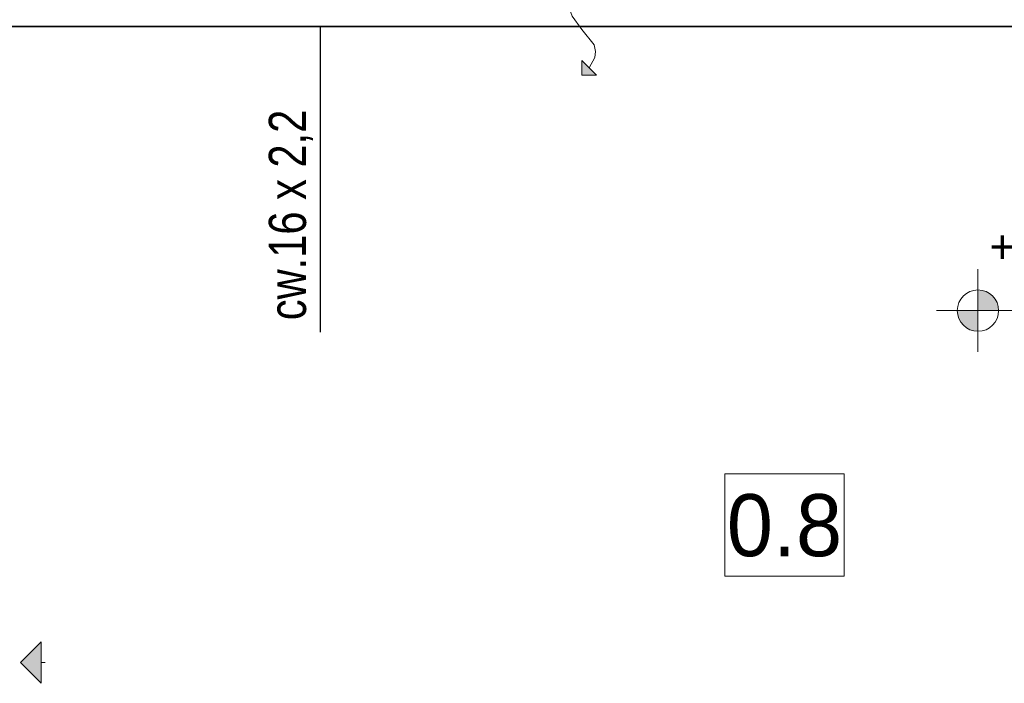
# Model space of a CAD drawing. Extents: x -438200 to -357500, y 15000 to 163871.
# Tile 18 of 148: x -426629 to -421866, y 33383 to 36590. Entities that reach past the tile are written whole.
import ezdxf
from ezdxf.lldxf.tags import DXFTag

# ---------------------------------------------------------------- set-up
doc = ezdxf.new("R2010")
doc.units = 0
doc.header["$MEASUREMENT"] = 0
doc.set_wipeout_variables(frame=1)
for name, color, linetype in [('#podkład', 252, 'Continuous'), ('A-Okna', 252, 'Continuous'), ('INWENT RZĘDNE', 252, 'Continuous'), ('IS_Opisy_działek_Therm', 7, 'SOLID'), ('Istniejące kominy', 252, 'Continuous')]:
    doc.layers.add(name, color=color, linetype=linetype)
for name, color, linetype, lineweight in [('A-Okna_Nr_Pióra__9', 252, 'Continuous', 13), ('INWENT OPISY_Nr_Pióra__21', 252, 'Continuous', 9), ('INWENT RZĘDNE_Nr_Pióra__21', 252, 'Continuous', 9), ('Istniejące kominy_Nr_Pióra__21', 252, 'Continuous', 9)]:
    doc.layers.add(name, color=color, linetype=linetype, lineweight=lineweight)
doc.layers.add('IS_Ciepła_woda', color=1, linetype='DASHDOT', true_color=0xff0000)
doc.layers.add('IS_Opisy_działek_Wodociag', color=7, linetype='SOLID', true_color=0x000000)
doc.styles.add('GENERATED_STYLE_2', font='txt')
doc.styles.add('GENERATED_STYLE_3', font='txt')
doc.styles.get("Standard").update_dxf_attribs({"font": 'arial.ttf', "width": 0.8, "bigfont": 'BIGFONT.SHX'})
tags = doc.linetypes.add('DASHDOT', pattern=[20, 10, -5, 0, -5]).pattern_tags.tags
tags[10:11] = [DXFTag(74, 4), DXFTag(75, 0), DXFTag(340, '0'), DXFTag(46, 0.0), DXFTag(50, 0.0), DXFTag(44, 0.0), DXFTag(45, 0.0)]
tags[8:9] = [DXFTag(74, 4), DXFTag(75, 0), DXFTag(340, '0'), DXFTag(46, 0.0), DXFTag(50, 0.0), DXFTag(44, 0.0), DXFTag(45, 0.0)]
tags[6:7] = [DXFTag(74, 4), DXFTag(75, 0), DXFTag(340, '0'), DXFTag(46, 0.0), DXFTag(50, 0.0), DXFTag(44, 0.0), DXFTag(45, 0.0)]
tags[4:5] = [DXFTag(74, 4), DXFTag(75, 0), DXFTag(340, '0'), DXFTag(46, 0.0), DXFTag(50, 0.0), DXFTag(44, 0.0), DXFTag(45, 0.0)]
tags = doc.linetypes.add('SOLID', pattern=[10, 10, 0]).pattern_tags.tags
tags[6:7] = [DXFTag(74, 4), DXFTag(75, 0), DXFTag(340, '0'), DXFTag(46, 0.0), DXFTag(50, 0.0), DXFTag(44, 0.0), DXFTag(45, 0.0)]
tags[4:5] = [DXFTag(74, 4), DXFTag(75, 0), DXFTag(340, '0'), DXFTag(46, 0.0), DXFTag(50, 0.0), DXFTag(44, 0.0), DXFTag(45, 0.0)]

# ---------------------------------------------------------------- blocks, each defined once
blk = doc.blocks.new('Linia_1', base_point=(-426624.9, 33482.6))
at = {"layer": 'Istniejące kominy_Nr_Pióra__21', "linetype": 'Continuous'}
blk.add_hatch(color=256, dxfattribs=at).paths.add_polyline_path([(-426624.9, 33482.6), (-426524.9, 33582.6), (-426524.9, 33382.6)], flags=0)
for p, q in [((-426624.9, 33482.6), (-426524.9, 33582.6)), ((-426524.9, 33582.6), (-426524.9, 33382.6)), ((-426624.9, 33482.6), (-426524.9, 33382.6)), ((-426524.9, 33482.6), (-426504.9, 33482.6))]:
    blk.add_line(p, q, dxfattribs=at)
blk = doc.blocks.new('Krzywa_11', base_point=(-423909.9, 36792.6))
at = {"layer": 'A-Okna_Nr_Pióra__9', "linetype": 'Continuous'}
blk.add_hatch(color=256, dxfattribs=at).paths.add_polyline_path([(-423909.9, 36322), (-423909.5, 36392.7), (-423839.2, 36321.6)], flags=0)
for p, q in [((-423909.9, 36322), (-423909.5, 36392.7)), ((-423909.5, 36392.7), (-423839.2, 36321.6)), ((-423909.9, 36322), (-423839.2, 36321.6))]:
    blk.add_line(p, q, dxfattribs=at)
at = {"layer": 'A-Okna_Nr_Pióra__9', "linetype": 'Continuous', "flags": 128}
blk.add_lwpolyline([(-423909.9, 36792.6), (-423939.1, 36761.5), (-423960.4, 36726.4), (-423972.6, 36681.7), (-423970, 36643), (-423957.1, 36606.5), (-423909.9, 36542), (-423850.3, 36468.7), (-423843.2, 36436.7), (-423847.2, 36406.9), (-423874.4, 36357.2)], dxfattribs=at)
blk = doc.blocks.new('Koty wysokościowe_7', base_point=(-421993.7, 35184))
at = {"layer": 'INWENT RZĘDNE_Nr_Pióra__21', "linetype": 'Continuous'}
for points in [[(-421993.7, 35184), (-421893.7, 35184), (-421901.3, 35222.2), (-421923, 35254.7), (-421955.4, 35276.4), (-421993.7, 35284)], [(-421993.7, 35184), (-422093.7, 35184), (-422086.1, 35145.7), (-422064.4, 35113.3), (-422031.9, 35091.6), (-421993.7, 35084)]]:
    blk.add_hatch(color=256, dxfattribs=at).paths.add_polyline_path(points, flags=0)
for p, q in [((-421993.7, 34984), (-421993.7, 35384)), ((-422193.7, 35184), (-421793.7, 35184))]:
    blk.add_line(p, q, dxfattribs=at)
blk.add_circle((-421993.7, 35184), 100, dxfattribs=at)
at = {"layer": 'INWENT RZĘDNE_Nr_Pióra__21', "insert": (-421938.4, 35384), "char_height": 160, "attachment_point": 7, "style": 'GENERATED_STYLE_2'}
blk.add_mtext('{+/-0,00}', dxfattribs=at)
blk = doc.blocks.new('parter')
at = {"layer": 'A-Okna', "color": 252, "linetype": 'Continuous', "lineweight": 13}
blk.add_blockref('Krzywa_11', (-423909.9, 36792.6), dxfattribs=at)
at = {"layer": 'INWENT RZĘDNE', "color": 252}
blk.add_blockref('Koty wysokościowe_7', (-421993.7, 35184), dxfattribs=at)
at = {"layer": 'Istniejące kominy', "color": 252, "linetype": 'Continuous'}
blk.add_blockref('Linia_1', (-426624.9, 33482.6), dxfattribs=at)
at = {"color": 252, "linetype": 'Continuous', "ltscale": 1697224.223747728}
blk.add_wipeout([(-423217.7, 34394.8), (-422641.7, 34394.8), (-422641.7, 33900.7), (-423217.7, 33900.7)], dxfattribs=at).dxf.layer = 'INWENT OPISY_Nr_Pióra__21'
at = {"layer": 'INWENT OPISY_Nr_Pióra__21', "color": 252, "linetype": 'Continuous', "flags": 128}
blk.add_lwpolyline([(-423217.7, 34394.8), (-422641.7, 34394.8), (-422641.7, 33900.7), (-423217.7, 33900.7)], close=True, dxfattribs=at)
at = {"layer": 'INWENT OPISY_Nr_Pióra__21', "color": 252, "linetype": 'Continuous', "insert": (-422929.7, 33992.5), "char_height": 300, "attachment_point": 8, "style": 'GENERATED_STYLE_3'}
blk.add_mtext('{0.8 }', dxfattribs=at)

msp = doc.modelspace()

# ---------------------------------------------------------------- block references
at = {"layer": '#podkład', "color": 3, "lineweight": 50}
msp.add_blockref('parter', (0, 0), dxfattribs=at)

# ---------------------------------------------------------------- next in the draw order: linework, layer by layer
at = {"layer": 'IS_Ciepła_woda', "color": 1, "lineweight": 35, "ltscale": 10}
msp.add_line((-427014.4, 36557.5), (-419519.9, 36557.5), dxfattribs=at)
at = {"layer": 'IS_Opisy_działek_Wodociag', "ltscale": 10}
msp.add_line((-425174.3, 35079.9), (-425174.3, 36557.5), dxfattribs=at)

# ---------------------------------------------------------------- next in the draw order: texts
at = {"layer": 'IS_Opisy_działek_Therm', "color": 3, "lineweight": 50, "ltscale": 10, "char_height": 180, "rotation": 90}
for insert, attachment_point in [((-425174.6, 36127), 9), ((-425117, 36127), 3), ((-423339.2, 36127), 9), ((-423281.6, 36127), 3), ((-425099.6, 35672), 9), ((-425099.6, 35672), 9), ((-423264.2, 35672), 9), ((-423264.2, 35672), 9)]:
    msp.add_mtext('\\fArial|b0|i0;', dxfattribs=dict(at, insert=insert, attachment_point=attachment_point))
at = {"layer": 'IS_Opisy_działek_Wodociag', "ltscale": 10, "insert": (-425210.4, 35137.6), "char_height": 180, "attachment_point": 7, "rotation": 90}
msp.add_mtext('\\fArial|b0|i0;cw.16 x 2,2', dxfattribs=at)

doc.saveas('drawing.dxf')
